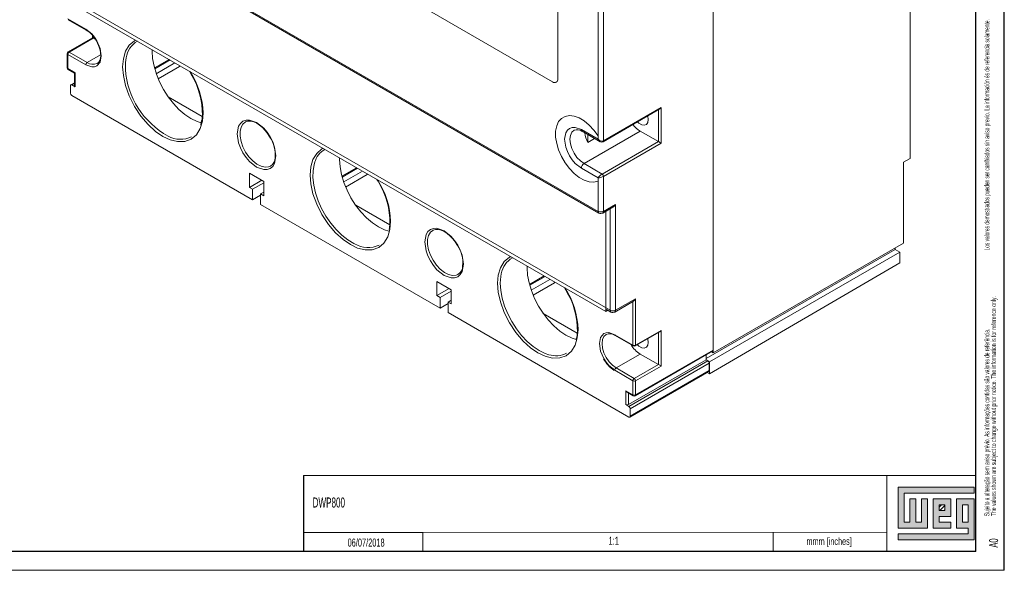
# Model space of a CAD drawing. Header units: millimetres. Extents: x 0 to 1189, y 0 to 841.
# Tile 6 of 9: x 929 to 1189, y 0 to 145. Entities that reach past the tile are written whole.
import ezdxf

# ---------------------------------------------------------------- set-up
doc = ezdxf.new("R2010")
doc.units = ezdxf.units.MM
doc.layers.add('FORMATO', color=7, linetype='Continuous')
doc.layers.add('LEGENDA', color=5, linetype='Continuous')
doc.styles.add('SLDTEXTSTYLE1', font='TXT', dxfattribs={"width": 0.605})
doc.styles.add('SLDTEXTSTYLE2', font='TXT', dxfattribs={"width": 0.569583})

# ---------------------------------------------------------------- blocks, each defined once
blk = doc.blocks.new('SW_NOTE_0')
at = {"color": 0, "linetype": 'Continuous', "lineweight": 0, "attachment_point": 1, "rotation": 90}
for s, insert, char_height, style in [('Sujeito a alteração sem aviso prévio. As informações contidas são valores de referência.                                                           Los valores demostrados pueden ser cambiados sin aviso previo. La información és de referencia solamente.', (-1.71, 0), 1.32292, 'SLDTEXTSTYLE2'), ('The values shown are subject to change without prior notice. The information is for reference only.', (0.06, 0), 1.3229, 'SLDTEXTSTYLE1')]:
    blk.add_mtext(s, dxfattribs=dict(at, insert=insert, char_height=char_height, style=style))

msp = doc.modelspace()

# ---------------------------------------------------------------- hatches: boundary and pattern name
at = {"linetype": 'Continuous'}
msp.add_hatch(color=7, dxfattribs=at).paths.add_polyline_path([(1160.99, 21.93), (1160.99, 11.15), (1168.69, 11.15), (1168.69, 18.85), (1167.15, 18.85), (1167.15, 12.69), (1165.61, 12.69), (1165.61, 18.85), (1164.07, 18.85), (1164.07, 12.69), (1162.53, 12.69), (1162.53, 20.39), (1181.01, 20.39), (1181.01, 21.93)], flags=0)
h = msp.add_hatch(color=7, dxfattribs=at)
h.paths.add_polyline_path([(1160.99, 8.07), (1181.01, 8.07), (1181.01, 18.85), (1176.39, 18.85), (1176.39, 11.15), (1179.47, 11.15), (1179.47, 9.61), (1160.99, 9.61)], flags=0)
h.paths.add_polyline_path([(1177.93, 17.31), (1179.47, 17.31), (1179.47, 12.69), (1177.93, 12.69)], flags=0)
h = msp.add_hatch(color=7, dxfattribs=at)
h.paths.add_polyline_path([(1174.85, 12.69), (1171.77, 12.69), (1171.77, 14.23), (1174.85, 14.23), (1174.85, 18.85), (1170.23, 18.85), (1170.23, 11.15), (1174.85, 11.15)], flags=0)
h.paths.add_polyline_path([(1173.31, 15.77), (1171.77, 15.77), (1171.77, 17.31), (1173.31, 17.31)], flags=0)
h = msp.add_hatch(dxfattribs=at)
h.set_pattern_fill('ANSI31', color=8, scale=0.25, style=0)
h.paths.add_polyline_path([(1173.31, 15.77), (1171.77, 15.77), (1171.77, 17.31), (1173.31, 17.31)], flags=0)

# ---------------------------------------------------------------- linework, layer by layer
at = {"color": 7, "linetype": 'Continuous', "lineweight": 15}
for p, q in [((1112.17, 58.14), (1112.17, 274.28)), ((1071.16, 129.75), (1071.16, 191.81)), ((1081.76, 94.76), (933.27, 180.49)), ((1081.76, 94.76), (933.27, 180.49)), ((933.48, 180.03), (1081.97, 94.31)), ((1081.76, 175.03), (1081.76, 113.79)), ((1081.76, 174.17), (1081.76, 114.68)), ((1083.18, 175.44), (1083.18, 113.38)), ((1164.14, 108.72), (1164.14, 175.84)), ((1084.95, 68.63), (936.45, 154.36)), ((1083.79, 68.3), (937.12, 152.97)), ((946.53, 142.82), (941.76, 145.58)), ((1037.22, 147.71), (1069.74, 128.93)), ((1112.17, 57.4), (1112.17, 145.84)), ((941.86, 145.35), (946.63, 142.59)), ((948.33, 140.56), (941.86, 136.83)), ((942.11, 136.8), (948.47, 140.47)), ((948.33, 141.14), (948.33, 140.56)), ((948.47, 140.47), (949.09, 140.12)), ((941.61, 136.39), (941.61, 132.64)), ((941.76, 136.19), (946.53, 133.43)), ((941.76, 132.43), (941.76, 136.19)), ((946.88, 134.05), (942.11, 136.8)), ((968.5, 134.85), (964.64, 132.62)), ((964.71, 132.37), (968.75, 134.71)), ((970.06, 133.95), (965.11, 131.09)), ((971.28, 133.02), (965.62, 129.76)), ((971.28, 133.25), (971.28, 133.02)), ((943.67, 131.33), (941.76, 132.43)), ((941.86, 132.2), (943.52, 131.25)), ((943.52, 131.25), (943.52, 127.86)), ((943.67, 127.66), (943.67, 131.33)), ((973.88, 131.75), (974.28, 131.08)), ((942.46, 125.98), (942.46, 127.94)), ((943.52, 128.72), (942.57, 128.17)), ((943.67, 127.66), (942.82, 128.15)), ((990.55, 97.82), (942.82, 125.37)), ((968.28, 124.96), (977.26, 119.77)), ((1083.07, 113.15), (1098.03, 121.78)), ((1083.18, 113.38), (1098.38, 122.16)), ((1098.38, 122.16), (1098.38, 112.77)), ((1081.76, 113.79), (1077.34, 116.34)), ((1077.55, 115.88), (1082.33, 113.13)), ((1092.9, 115.93), (1078.05, 107.36)), ((1079.02, 115.03), (1079.02, 112.92)), ((1092.9, 115.93), (1097.67, 113.17)), ((1079.02, 112.92), (1080.85, 113.98)), ((1097.67, 113.17), (1082.82, 104.6)), ((1098.38, 112.77), (1083.18, 103.99)), ((1082.82, 104.6), (1078.05, 107.36)), ((1162.37, 107.7), (1164.14, 108.72)), ((1162.37, 86.39), (1162.37, 107.7)), ((989.7, 101.08), (989.7, 104.84)), ((989.7, 104.84), (993.52, 102.63)), ((1018, 106.28), (1014.14, 104.05)), ((1014.21, 103.8), (1018.25, 106.13)), ((1019.56, 105.38), (1014.61, 102.52)), ((1020.78, 104.45), (1015.12, 101.18)), ((1020.78, 104.45), (1020.78, 104.68)), ((1077.34, 106.13), (1081.76, 103.58)), ((1083.18, 103.99), (1083.18, 94.76)), ((992.95, 102.96), (989.7, 101.08)), ((990.55, 100.59), (993.52, 102.31)), ((993.52, 102.63), (993.52, 98.88)), ((1023.38, 103.17), (1023.78, 102.51)), ((1081.76, 103.58), (1081.76, 94.76)), ((1081.76, 102.69), (1081.76, 94.76)), ((989.7, 101.08), (990.55, 100.59)), ((990.55, 97.82), (990.55, 100.59)), ((992.67, 99.04), (990.55, 97.82)), ((993.52, 99.86), (992.67, 99.37)), ((992.67, 99.37), (993.52, 98.88)), ((992.67, 99.37), (992.67, 96.59)), ((1040.04, 69.24), (992.67, 96.59)), ((1017.77, 96.38), (1026.76, 91.2)), ((1083.18, 94.76), (1086.36, 96.6)), ((1086.36, 96.6), (1086.36, 68.63)), ((1082.97, 94.31), (1085.65, 95.85)), ((1083.79, 94.78), (1083.79, 68.3)), ((1112.17, 57.4), (1162.37, 86.39)), ((1110.26, 55.89), (1160.18, 84.71)), ((1111.18, 55.04), (1161.38, 84.02)), ((1160.18, 84.71), (1160.18, 85.12)), ((1160.18, 84.71), (1161.38, 84.02)), ((1161.38, 84.02), (1161.38, 81.14)), ((1161.38, 81.14), (1111.18, 51.85)), ((1039.2, 72.51), (1039.2, 76.26)), ((1039.2, 76.26), (1043.01, 74.06)), ((1067.5, 77.7), (1063.64, 75.47)), ((1067.75, 77.56), (1063.7, 75.23)), ((1069.06, 76.8), (1064.1, 73.95)), ((1070.27, 75.87), (1064.61, 72.61)), ((1070.27, 75.87), (1070.27, 76.1)), ((1042.45, 74.39), (1039.2, 72.51)), ((1040.04, 72.02), (1043.01, 73.73)), ((1043.01, 74.06), (1043.01, 70.3)), ((1072.87, 74.6), (1073.27, 73.94)), ((1039.2, 72.51), (1040.04, 72.02)), ((1040.04, 69.24), (1040.04, 72.02)), ((1042.17, 70.47), (1040.04, 69.24)), ((1043.01, 71.28), (1042.17, 70.79)), ((1042.17, 70.79), (1043.01, 70.3)), ((1042.17, 70.79), (1042.17, 68.02)), ((1086.15, 68.18), (1091.13, 71.05)), ((1086.36, 68.63), (1091.66, 71.7)), ((1091.66, 71.7), (1091.66, 59.45)), ((1089.9, 40.46), (1042.17, 68.02)), ((1067.27, 67.81), (1076.25, 62.62)), ((1084.37, 68.63), (1083.79, 68.3)), ((1084, 68.84), (1085.15, 68.18)), ((1091.56, 59.22), (1098.03, 62.95)), ((1091.66, 59.45), (1098.38, 63.33)), ((1098.38, 63.33), (1098.38, 53.93)), ((1085.77, 62.22), (1086.29, 61.96)), ((1090.96, 59.45), (1086.18, 62.2)), ((1086.29, 61.97), (1091.06, 59.22)), ((1091.56, 46.07), (1112.07, 57.91)), ((1091.66, 46.3), (1112.17, 58.14)), ((1111.68, 57.69), (1112.17, 57.4)), ((1086.54, 53.42), (1092.9, 57.1)), ((1110.26, 55.57), (1089.75, 43.73)), ((1110.75, 55.28), (1089.9, 43.24)), ((1090.25, 42.63), (1111.11, 54.67)), ((1092.9, 57.1), (1097.67, 54.34)), ((1110.26, 55.57), (1110.26, 56.87)), ((1110.26, 55.57), (1110.75, 55.28)), ((1110.26, 55.57), (1111.18, 55.04)), ((1111.11, 52.71), (1111.11, 54.67)), ((1111.18, 51.85), (1111.18, 55.04)), ((1086.18, 52.81), (1090.96, 50.06)), ((1091.31, 50.67), (1086.54, 53.42)), ((1090.15, 40.44), (1111, 52.48)), ((1111.11, 52.71), (1090.25, 40.67)), ((1097.67, 54.34), (1091.31, 50.67)), ((1098.38, 53.93), (1091.66, 50.06)), ((1110.55, 52.22), (1111.18, 51.85)), ((1090.96, 50.06), (1090.96, 46.3)), ((1091.66, 50.06), (1091.66, 46.3)), ((1089.05, 47.4), (1089.05, 43.73)), ((1090.96, 46.3), (1089.05, 47.4)), ((1089.4, 47.03), (1091.06, 46.07)), ((1089.9, 43.24), (1089.05, 43.73)), ((1090.25, 42.63), (1090.25, 40.67))]:
    msp.add_line(p, q, dxfattribs=at)
at = {"color": 1, "linetype": 'Continuous', "lineweight": 15}
for p, q in [((948.47, 140.47), (948.47, 140.97)), ((946.88, 134.05), (950.44, 136.1)), ((942.82, 128.15), (943.52, 128.55)), ((1097.67, 113.17), (1097.67, 121.58)), ((1084.95, 95.45), (1084.95, 68.63)), ((1090.96, 70.95), (1090.96, 59.45)), ((1097.67, 54.34), (1097.67, 62.75)), ((1089.75, 43.73), (1089.75, 46.83))]:
    msp.add_line(p, q, dxfattribs=at)
at = {"color": 7, "linetype": 'Continuous', "lineweight": 0}
for p, q in [((1181.01, 21.93), (1160.99, 21.93)), ((1160.99, 21.93), (1160.99, 11.15)), ((1181.01, 20.39), (1181.01, 21.93)), ((1162.53, 20.39), (1181.01, 20.39)), ((1162.53, 12.69), (1162.53, 20.39)), ((1165.61, 18.85), (1164.07, 18.85)), ((1164.07, 18.85), (1164.07, 12.69)), ((1165.61, 12.69), (1165.61, 18.85)), ((1168.69, 18.85), (1167.15, 18.85)), ((1167.15, 18.85), (1167.15, 12.69)), ((1168.69, 11.15), (1168.69, 18.85)), ((1174.85, 18.85), (1170.23, 18.85)), ((1170.23, 18.85), (1170.23, 11.15)), ((1174.85, 14.23), (1174.85, 18.85)), ((1181.01, 18.85), (1176.39, 18.85)), ((1176.39, 18.85), (1176.39, 11.15)), ((1181.01, 8.07), (1181.01, 18.85)), ((1171.77, 17.31), (1173.31, 17.31)), ((1171.77, 15.77), (1171.77, 17.31)), ((1173.31, 15.77), (1171.77, 15.77)), ((1173.31, 17.31), (1173.31, 15.77)), ((1177.93, 12.69), (1177.93, 17.31)), ((1177.93, 17.31), (1179.47, 17.31)), ((1179.47, 17.31), (1179.47, 12.69)), ((1171.77, 14.23), (1174.85, 14.23)), ((1171.77, 12.69), (1171.77, 14.23)), ((1160.99, 11.15), (1168.69, 11.15)), ((1164.07, 12.69), (1162.53, 12.69)), ((1167.15, 12.69), (1165.61, 12.69)), ((1170.23, 11.15), (1174.85, 11.15)), ((1174.85, 12.69), (1171.77, 12.69)), ((1174.85, 11.15), (1174.85, 12.69)), ((1176.39, 11.15), (1179.47, 11.15)), ((1179.47, 12.69), (1177.93, 12.69)), ((1179.47, 11.15), (1179.47, 9.61)), ((1035.52, 10.02), (1035.52, 5)), ((1128, 10.03), (1128, 5)), ((1160.99, 9.61), (1160.99, 8.07)), ((1179.47, 9.61), (1160.99, 9.61)), ((1160.99, 8.07), (1181.01, 8.07))]:
    msp.add_line(p, q, dxfattribs=at)
at = {"color": 7, "linetype": 'Continuous', "lineweight": 15, "flags": 128}
for points in [[(946.53, 133.43), (948.07, 132.89), (948.79, 132.92), (949.42, 133.16), (950.28, 134.15), (950.6, 135.78), (950.28, 137.78), (949.42, 139.77), (948.79, 140.72), (948.07, 141.58), (946.53, 142.82)], [(949.33, 139.74), (949.89, 138.58), (950.07, 138.1), (950.29, 137.33), (950.41, 136.58), (950.45, 135.85), (950.38, 135.19), (950.21, 134.62), (949.94, 134.17), (949.56, 133.81), (949.45, 133.78)], [(964.04, 137.43), (964.03, 137.01), (964.16, 135.08), (964.53, 133.06), (965.15, 130.99), (965.99, 128.92), (967.03, 126.9), (968.26, 124.99), (969.63, 123.22), (971.11, 121.66), (972.68, 120.32), (974.28, 119.25), (975.89, 118.47), (977, 118.1)], [(956.25, 132.92), (956.43, 130.59), (957, 127.98), (957.98, 125.22), (959.36, 122.47), (961.05, 119.9), (962.95, 117.67), (964.93, 115.87), (966.86, 114.55), (968.79, 113.64), (970.76, 113.16), (972.66, 113.2), (974.36, 113.81), (975.74, 114.97), (976.72, 116.6), (977.29, 118.55), (977.47, 120.68)], [(1081.76, 114.68), (1080.66, 116.2), (1079.42, 117.53), (1078.1, 118.62), (1076.76, 119.42), (1075.43, 119.89), (1074.18, 120.03), (1073.06, 119.83), (1072.1, 119.29), (1071.35, 118.44), (1070.83, 117.3), (1070.56, 115.93), (1070.56, 114.37), (1070.83, 112.7), (1071.35, 110.96), (1072.1, 109.24), (1073.06, 107.59), (1074.18, 106.09), (1075.43, 104.79), (1076.76, 103.73), (1078.1, 102.98), (1079.42, 102.54), (1080.66, 102.45), (1081.76, 102.69)], [(1094.88, 119.97), (1094.89, 119.9), (1095.02, 118.99)], [(976.99, 118.18), (976.85, 117.62), (976.84, 117.61)], [(996.7, 109.37), (996.34, 111.74), (995.87, 113.07), (995.21, 114.39), (994.39, 115.62), (993.48, 116.69), (991.61, 118.19), (989.73, 118.86), (988.82, 118.84), (988.01, 118.54), (987.35, 117.99), (986.87, 117.21), (986.52, 115.25)], [(988.61, 118.32), (988.71, 118.37), (988.77, 118.4)], [(988.76, 118.36), (989.34, 118.56), (990.07, 118.56), (990.84, 118.37), (991.63, 118), (992.41, 117.49), (993.23, 116.79), (993.82, 116.17), (994.34, 115.54), (995.13, 114.34)], [(1095.02, 118.99), (1094.89, 118.23), (1094.53, 117.7), (1093.96, 117.48), (1093.27, 117.59), (1092.53, 118.02), (1092.13, 118.38)], [(986.52, 115.25), (986.87, 112.88), (987.35, 111.55), (988.01, 110.23), (988.82, 109), (989.73, 107.92), (991.61, 106.43), (993.48, 105.76), (994.39, 105.78), (995.21, 106.07), (995.87, 106.63), (996.34, 107.41), (996.7, 109.37)], [(1077.34, 116.34), (1075.72, 116.92), (1074.93, 116.9), (1074.22, 116.65), (1073.65, 116.16), (1073.23, 115.49), (1072.92, 113.79), (1073.23, 111.73), (1073.65, 110.58), (1074.22, 109.43), (1074.93, 108.36), (1075.72, 107.43), (1077.34, 106.13)], [(1013.53, 108.86), (1013.53, 108.43), (1013.65, 106.51), (1014.03, 104.48), (1014.65, 102.41), (1015.49, 100.34), (1016.53, 98.33), (1017.75, 96.41), (1019.13, 94.65), (1020.61, 93.08), (1022.18, 91.74), (1023.78, 90.67), (1025.38, 89.89), (1026.5, 89.53)], [(1005.75, 104.35), (1005.93, 102.02), (1006.49, 99.41), (1007.48, 96.65), (1008.86, 93.89), (1010.55, 91.32), (1012.45, 89.09), (1014.43, 87.3), (1016.36, 85.98), (1018.29, 85.07), (1020.26, 84.58), (1022.16, 84.62), (1023.86, 85.24), (1025.23, 86.4), (1026.22, 88.02), (1026.79, 89.98), (1026.96, 92.1)], [(1082.47, 94.17), (1082.85, 94.25), (1082.97, 94.31)], [(1046.2, 80.8), (1045.84, 83.17), (1045.37, 84.49), (1044.7, 85.81), (1043.89, 87.05), (1042.98, 88.12), (1041.1, 89.61), (1039.23, 90.28), (1038.32, 90.26), (1037.5, 89.97), (1036.84, 89.41), (1036.37, 88.63), (1036.01, 86.67)], [(1038.11, 89.74), (1038.21, 89.79), (1038.27, 89.83)], [(1038.26, 89.79), (1038.84, 89.99), (1039.57, 89.99), (1040.33, 89.79), (1041.13, 89.43), (1041.91, 88.92), (1042.73, 88.22), (1043.32, 87.6), (1043.83, 86.97), (1044.63, 85.77)], [(1036.01, 86.67), (1036.37, 84.3), (1036.84, 82.98), (1037.5, 81.66), (1038.32, 80.42), (1039.23, 79.35), (1041.1, 77.86), (1042.98, 77.19), (1043.89, 77.21), (1044.7, 77.5), (1045.37, 78.06), (1045.84, 78.84), (1046.2, 80.8)], [(1063.03, 80.28), (1063.03, 79.86), (1063.15, 77.93), (1063.53, 75.91), (1064.14, 73.84), (1064.98, 71.77), (1066.03, 69.75), (1067.25, 67.84), (1068.62, 66.08), (1070.11, 64.51), (1071.67, 63.17), (1073.28, 62.1), (1074.88, 61.32), (1076, 60.95)], [(1055.25, 75.77), (1055.42, 73.44), (1055.99, 70.84), (1056.98, 68.07), (1058.35, 65.32), (1060.05, 62.75), (1061.95, 60.52), (1063.92, 58.72), (1065.85, 57.4), (1067.78, 56.49), (1069.76, 56.01), (1071.66, 56.05), (1073.35, 56.66), (1074.73, 57.82), (1075.72, 59.45), (1076.28, 61.4), (1076.46, 63.53)], [(1085.65, 68.04), (1086.03, 68.12), (1086.15, 68.18)], [(1086.18, 62.2), (1084.64, 62.74), (1083.92, 62.71), (1083.29, 62.48), (1082.43, 61.49), (1082.12, 59.85), (1082.43, 57.86), (1083.29, 55.87), (1083.92, 54.91), (1084.64, 54.06), (1086.18, 52.81)], [(1095.02, 60.16), (1094.89, 59.4), (1094.53, 58.87), (1093.96, 58.65), (1093.27, 58.76), (1092.53, 59.19), (1092.13, 59.55)], [(1094.88, 61.13), (1094.89, 61.07), (1095.02, 60.16)]]:
    msp.add_lwpolyline(points, dxfattribs=at)
at = {"color": 1, "linetype": 'Continuous', "lineweight": 15, "flags": 128}
for points in [[(959.72, 139.92), (959.36, 139.79), (957.98, 138.63), (957, 137), (956.43, 135.05), (956.25, 132.92)], [(956.98, 132.22), (957.01, 134.06), (957.19, 135.26)], [(995.28, 106.69), (994.79, 106.49), (993.84, 106.41), (992.78, 106.65), (991.69, 107.21), (990.6, 108.06), (989.59, 109.14), (988.71, 110.41), (988, 111.79), (987.51, 113.21), (987.26, 114.59), (987.26, 115.86), (987.51, 116.95), (988, 117.8), (988.61, 118.32)], [(1078.05, 107.36), (1077.09, 108.06), (1076.19, 109), (1075.43, 110.13), (1074.84, 111.36), (1074.47, 112.61), (1074.34, 113.79), (1074.47, 114.82), (1074.84, 115.64), (1075.43, 116.19), (1075.45, 116.2)], [(1081.76, 113.79), (1081.94, 113.45), (1082.19, 113.2)], [(1083.07, 113.15), (1083.15, 113.24), (1083.18, 113.38)], [(1009.22, 111.35), (1008.86, 111.22), (1007.48, 110.05), (1006.49, 108.43), (1005.93, 106.48), (1005.75, 104.35)], [(1017.47, 86.19), (1017.31, 86.27), (1015.7, 87.23), (1014.11, 88.47), (1012.59, 89.96), (1011.18, 91.66), (1009.89, 93.52), (1008.78, 95.5), (1007.86, 97.56), (1007.16, 99.64), (1006.69, 101.68), (1006.47, 103.65), (1006.51, 105.49), (1006.79, 107.15), (1006.94, 107.66)], [(1044.78, 78.12), (1044.29, 77.92), (1043.33, 77.83), (1042.28, 78.08), (1041.18, 78.64), (1040.1, 79.48), (1039.09, 80.57), (1038.21, 81.84), (1037.5, 83.22), (1037.01, 84.64), (1036.75, 86.02), (1036.75, 87.29), (1037.01, 88.38), (1037.5, 89.23), (1038.11, 89.74)], [(1058.72, 82.77), (1058.35, 82.64), (1056.98, 81.48), (1055.99, 79.85), (1055.42, 77.9), (1055.25, 75.77)], [(1068.74, 56.92), (1067.81, 57.24), (1066.21, 58.02), (1064.6, 59.09), (1063.04, 60.42), (1061.55, 61.99), (1060.18, 63.76), (1058.96, 65.67), (1057.91, 67.68), (1057.07, 69.75), (1056.46, 71.83), (1056.08, 73.85), (1055.95, 75.77), (1056.08, 77.55), (1056.21, 78.27)], [(1086.54, 53.42), (1085.58, 54.13), (1084.68, 55.07), (1083.91, 56.2), (1083.32, 57.42), (1082.95, 58.67), (1082.82, 59.85), (1082.95, 60.89), (1083.32, 61.71), (1083.91, 62.26), (1083.96, 62.29)]]:
    msp.add_lwpolyline(points, dxfattribs=at)
at = {"color": 1, "linetype": 'Continuous', "lineweight": 15}
for centre, radius, start, end in [((946.77, 142.8), 0.245, 173.5868, 236.249), ((941.85, 136.41), 0.24, 184.056, 247.261), ((941.86, 132.66), 0.251, 185.6948, 245.6253), ((948.43, 136.21), 2.66, 234.4656, 292.7161), ((978.81, 133.8), 21.89, 184.122, 241.1506), ((956.69, 120.17), 20.79, 1.3861, 33.6145), ((1077.83, 116.29), 0.493, 173.7012, 234.9867), ((1006.18, 91.6), 20.79, 1.3861, 33.6145), ((1082.26, 94.71), 0.503, 174.3804, 234.2927), ((1082.68, 94.71), 0.503, 305.7146, 5.6189), ((1055.68, 63.03), 20.79, 1.3861, 33.6145), ((1085.45, 68.58), 0.503, 174.3801, 234.296), ((1085.86, 68.58), 0.503, 305.7146, 5.6189), ((1086.43, 62.18), 0.246, 173.7012, 234.9867), ((1091.2, 59.42), 0.246, 173.7015, 234.9832), ((1091.2, 46.27), 0.246, 173.7015, 234.9832)]:
    msp.add_arc(centre, radius, start, end, dxfattribs=at)
at = {"color": 7, "linetype": 'Continuous', "lineweight": 15}
for centre, radius, start, end in [((942.96, 136.41), 7.19, 27.628, 59.2293), ((963.26, 134.37), 6.14, 120.3337, 171.6147), ((942.11, 136.39), 0.5, 120, 179.9977), ((942.52, 136.15), 0.768, 122.6055, 177.3945), ((941.96, 136.6), 0.251, 54.3818, 114.314), ((942.11, 132.64), 0.5, 180.0023, 240), ((947.3, 133.4), 0.768, 122.6055, 177.3945), ((942.01, 132.41), 0.252, 174.3796, 234.302), ((956.81, 120.39), 20.48, 359.0312, 31.4815), ((942.68, 127.98), 0.218, 50.7967, 189.214), ((943.77, 127.88), 0.251, 185.6948, 245.6253), ((1070.29, 129.61), 0.873, 230.7967, 9.214), ((943.23, 126.02), 0.768, 182.6055, 237.3945), ((970.34, 120.22), 6.95, 342.9609, 358.5103), ((1096.47, 121.83), 6.89, 216.8333, 238.8539), ((971.53, 120.61), 6.83, 241.231, 295.4225), ((1076.23, 114.21), 2.12, 51.4954, 111.6271), ((1085.79, 116.34), 7.58, 186.5758, 206.8328), ((988.18, 109.69), 8.36, 354.4626, 33.7949), ((1082.72, 114.45), 1.16, 214.6886, 293.1057), ((1082.68, 113.91), 0.857, 236.7603, 297.6204), ((1012.43, 106.11), 5.71, 119.0947, 164.2151), ((994.1, 108.8), 2.41, 299.5285, 2.0545), ((1078.88, 106.06), 1.54, 122.6054, 177.3944), ((1084.48, 101.82), 3.23, 120.7341, 147.0629), ((1081.59, 106.84), 3.26, 273.0672, 299.1386), ((1082.41, 103.96), 0.768, 2.6055, 57.3945), ((1006.31, 91.81), 20.48, 359.0312, 31.4815), ((1082.47, 96.13), 1.54, 242.6097, 297.3903), ((1082.42, 94.97), 0.796, 235.8633, 273.7675), ((1020.87, 91.55), 5.92, 344.8943, 359.2339), ((1021.01, 92.14), 6.93, 239.2484, 295.2194), ((1037.68, 81.12), 8.36, 354.4626, 33.7949), ((1062.11, 77.34), 5.97, 119.6595, 170.9985), ((1043.59, 80.22), 2.41, 299.5285, 2.0545), ((1055.81, 63.24), 20.48, 359.0312, 31.4815), ((1090.29, 72.29), 1.5, 304.3729, 336.6787), ((1085.65, 70), 1.54, 242.6097, 297.3903), ((1085.6, 68.84), 0.796, 235.8267, 273.768), ((1069.52, 63.06), 6.77, 343.2246, 358.6175), ((1084.83, 60.45), 2.01, 62.0026, 115.3617), ((1070.65, 62.77), 6.15, 251.9337, 297.1923), ((1096.85, 63.45), 7.48, 211.2891, 238.1236), ((1091.31, 60.13), 0.769, 242.6097, 297.3903), ((1091.31, 59.65), 0.5, 240.0013, 300), ((1091.41, 59.42), 0.252, 305.698, 5.6204), ((1111.92, 58.11), 0.246, 305.0133, 6.2988), ((1090.54, 59.72), 8.29, 208.1771, 236.9231), ((1110.34, 54.63), 0.768, 2.6055, 57.3945), ((1086.95, 52.78), 0.768, 122.6055, 177.3945), ((1110.86, 52.68), 0.246, 305.0133, 6.2988), ((1091.68, 50.03), 0.721, 148.8563, 178.0435), ((1091.31, 50.74), 0.769, 242.6097, 297.3903), ((1091.69, 50.06), 0.721, 121.9547, 151.1444), ((1090.9, 50.02), 0.768, 2.6055, 57.3945), ((1091.31, 46.98), 0.769, 242.6097, 297.3903), ((1091.31, 46.51), 0.5, 240.0013, 300), ((1091.41, 46.28), 0.252, 305.698, 5.6204), ((1089.4, 44.41), 0.769, 242.6097, 297.3903), ((1089.48, 42.59), 0.768, 2.6055, 57.3945), ((1090.03, 40.63), 0.218, 230.7967, 9.214)]:
    msp.add_arc(centre, radius, start, end, dxfattribs=at)
for centre, major_axis, ratio, start_param, end_param in [((948.83, 140.27), (0.5, -0.289), 0.00007, 2.356235, 3.141633), ((944.02, 131.53), (0.5, 0.289), 0.00007, 2.356154, 3.141633), ((1098.03, 122.36), (0.354, 0.612), 0.577335, 3.92695, 4.71243), ((1098.03, 112.97), (0.5, -0.289), 0.00007, 0.785439, 2.356235), ((1085.65, 97.01), (0.71, 1.22), 0.577335, 3.92695, 4.71243), ((1098.03, 63.53), (0.354, 0.612), 0.577335, 3.92695, 4.71243), ((1098.03, 54.14), (0.5, -0.289), 0.00007, 0.785439, 2.356235), ((1089.4, 47.61), (-0.354, 0.612), 0.577335, 1.570756, 2.356235)]:
    msp.add_ellipse(centre, major_axis=major_axis, ratio=ratio, start_param=start_param, end_param=end_param, dxfattribs=at)
at = {"layer": 'FORMATO'}
for p, q in [((1189, 0), (1189, 841)), ((1181.52, 5), (1181.52, 831)), ((1004, 25), (1004, 5)), ((1181.52, 5), (22.52, 5))]:
    msp.add_line(p, q, dxfattribs=at)
at = {"layer": 'FORMATO', "lineweight": 0}
for p, q in [((1004, 25), (1181.52, 25)), ((1158, 25), (1158, 5)), ((1004, 10.02), (1035.52, 10.02)), ((1035.52, 10.02), (1158, 10.03)), ((0, 0), (1189, 0))]:
    msp.add_line(p, q, dxfattribs=at)

# ---------------------------------------------------------------- block references
at = {"color": 7, "linetype": 'Continuous', "lineweight": 0}
msp.add_blockref('SW_NOTE_0', (1185.45, 14.3), dxfattribs=at)

# ---------------------------------------------------------------- texts
at = {"layer": 'FORMATO', "insert": (1136.78, 8.62), "char_height": 1.9, "attachment_point": 1, "style": 'SLDTEXTSTYLE1'}
msp.add_mtext('mmm [inches]', dxfattribs=at)
at = {"layer": 'LEGENDA', "style": 'SLDTEXTSTYLE1'}
for s, insert, char_height, attachment_point in [('DWP800', (1006.39, 19.22), 2.646, 1), ('06/07/2018', (1020.52, 8.38), 2.117, 2), ('1:1', (1085.89, 8.85), 2.117, 2)]:
    msp.add_mtext(s, dxfattribs=dict(at, insert=insert, char_height=char_height, attachment_point=attachment_point))
at = {"layer": 'LEGENDA', "insert": (1184.98, 5.98), "char_height": 2.381, "attachment_point": 1, "rotation": 90, "style": 'SLDTEXTSTYLE1'}
msp.add_mtext('A0', dxfattribs=at)

doc.saveas('drawing.dxf')
